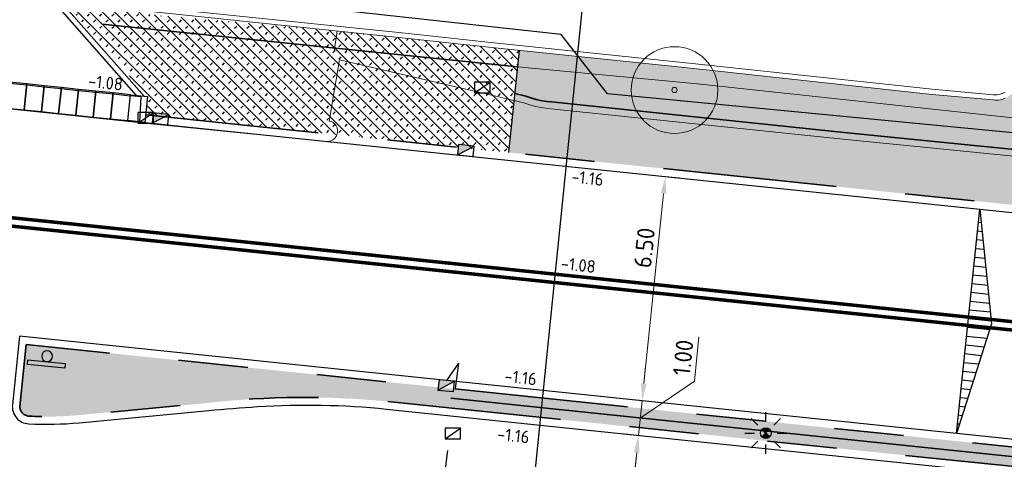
# Model space of a CAD drawing. Header units: metres. Extents: x -1 to 222837, y -2 to 853657.
# Tile 159 of 256: x 111021 to 111049, y 426808 to 426821. Entities that reach past the tile are written whole.
import ezdxf
from ezdxf.enums import TextEntityAlignment as Align

# ---------------------------------------------------------------- set-up
doc = ezdxf.new("R2010")
doc.units = ezdxf.units.M
doc.header["$XCLIPFRAME"] = 0
for name, pattern in [('1-1', [20, 10, -10]), ('RI-HWA_KOLKAANSLUITING', [4.3, 2.5, -1.8]), ('VH-OPSLUITBAND_100X200', [16, 8, -2, 4, -2]), ('VH-TROTTOIRBAND_130-150', [15, 5, -2, 2, -2, 2, -2])]:
    doc.linetypes.add(name, pattern=pattern)
for name, color, linetype in [('A-Maatvoering', 30, 'Continuous'), ('Bestaande haag', 102, 'Continuous'), ('BORD-ZWART', 7, 'Continuous'), ('GreenToColour', 30, 'Continuous'), ('N-ONTWERP', 1, 'Continuous'), ('STEDIN BOVENGRONDS', 7, 'Continuous'), ('Verkeersbord', 7, 'Continuous'), ('X-REF', 7, 'Continuous')]:
    doc.layers.add(name, color=color, linetype=linetype)
for name, color, linetype, lineweight in [('A-TXT-T25 @ 0.2', 7, 'Continuous', 25), ('B-ALG', 8, 'Continuous', 5), ('B-ALG_BEstaand asfalt', 8, 'Continuous', 5), ('B-GRN-BOOM', 74, 'Continuous', 15), ('B-GRS-WERKGRENS', 4, 'WERKGRENS', 25), ('B-GV-GR-BOOM-S', 95, 'Continuous', 13), ('B-OI-RI-GWA_KOLK-S', 30, 'Continuous', 30), ('B-WE-IE-TERREINAFSCHEIDING_KUNSTMATIG_HEKWERK-G', 22, 'IE-TERREINAFSCHEIDING-KUNSTMATIG', 13), ('Inritband', 200, 'Continuous', 25), ('N-WE-GR-BOS-A', 42, 'Continuous', 18), ('N-WE-GR-GROENVOORZIENING-G', 80, 'Continuous', 35), ('N-WE-GR-HAAG-G', 90, 'GR-HAAG1', 35), ('N-WE-IE-TERREINAFSCHEIDING_KUNSTMATIG-G', 30, 'IE-TERREINAFSCHEIDING-KUNSTMATIG', 35), ('N-WE-RI-HWA_KOLK-S', 150, 'Continuous', 25), ('N-WE-VH-KANTOPSLUITING_OB 150 250', 140, 'VH-OPSLUITBAND_100X200', 35), ('N-WE-VH-KANTOPSLUITING_RWSBAND-G', 210, 'VH-TROTTOIRBAND_130-150', 35), ('N-WE-VH-KANTOPSLUITING_VOORKANT OB 150 250', 7, 'Continuous', 25), ('N-WE-VH-KANTOPSLUITING_VOORKANT RWS-BAND', 7, 'Continuous', 25), ('N-WE-VW-MARKERING_LANGS-G', 7, 'Continuous', 35), ('N-WE-VW-MARKERING_LANGS_STREEP-G', 7, 'Continuous', 35), ('X-XX-AL-HOOGTELABEL-T25', 7, 'Continuous', 25)]:
    doc.layers.add(name, color=color, linetype=linetype, lineweight=lineweight)
doc.layers.add('N-WE-RI-HWA_KOLKAANSLUITING-G', color=7, linetype='RI-HWA_KOLKAANSLUITING', lineweight=25, true_color=0x0078f0)
doc.styles.add('NLCS-ISO', font='NLCS-ISO.ttf')
doc.styles.add('NLCS-ISO-ANNOTATIEF-T25', font='NLCS-ISO.ttf', dxfattribs={"height": 2.5})
doc.styles.add('NLCS-ISO-M1000-T25', font='NLCS-ISO.ttf')
doc.styles.add('RPS_50', font='isocp.shx', dxfattribs={"height": 5})
doc.linetypes.add('GR-HAAG1', pattern='A,6,[176,NLCS.shx,S=0.125,R=0,X=0,Y=0],-2', length=8)
doc.linetypes.add('IE-TERREINAFSCHEIDING-KUNSTMATIG', pattern='A,4,[82,NLCS.shx,S=0.75,R=90,X=0,Y=0],4,-2', length=10)
doc.linetypes.add('WERKGRENS', pattern='A,2.5,-1,[133,ltypeshp.shx,S=1,R=0,X=-1,Y=0],-1,2.5', length=7)
doc.dimstyles.new('NLCS-ANNOTATIEF-T25-PIJL', dxfattribs={"dimtxt": 2.5, "dimasz": 2.5, "dimexe": 2, "dimexo": 2, "dimgap": 0.7, "dimtad": 1, "dimzin": 0, "dimdsep": 46, "dimtxsty": 'NLCS-ISO-ANNOTATIEF-T25', "dimcen": 0, "dimdle": 2, "dimclrd": 256, "dimclre": 256, "dimclrt": 256, "dimadec": 5, "dimazin": 0, "dimtfac": 1, "dimtofl": 0, "dimtmove": 1, "dimatfit": 0, "dimfxl": 2, "dimfxlon": 1, "dimtfillclr": 254, "dimtolj": 1, "dimtzin": 0, "dimlwd": 18, "dimlwe": 18, "dimarcsym": 0})
picture_1 = doc.add_image_def('image1.ecw', size_in_pixel=(400001, 250001))
picture_2 = doc.add_image_def('image2.ecw', size_in_pixel=(120000, 80000))

# ---------------------------------------------------------------- blocks, each defined once
blk = doc.blocks.new('*U137')
blk.add_line((-1.28, -12.58), (-19.55, -191.52))
at = {"color": 4, "style": 'RPS_50'}
blk.add_attdef('NR-LINKS', text='', height=5, rotation=264.1724, dxfattribs=at).set_placement((-0.72, -7.09), align=Align.RIGHT)
blk.add_attdef('NR-RECHTS', (-20.11, -197.01), '', height=5, rotation=264.1724, dxfattribs=at)
blk = doc.blocks.new('inritband tussenstuk')
at = {"layer": 'Inritband', "flags": 128}
blk.add_lwpolyline([(0, 0.75), (0, 0), (0.5, 0), (0.5, 0.75)], close=True, dxfattribs=at)
blk.add_lwpolyline([(0, 0.72), (0.5, 0.72)], dxfattribs=at)
blk = doc.blocks.new('inritband zijkant')
at = {"layer": 'Inritband', "flags": 128}
blk.add_lwpolyline([(0, 0.75), (0, 0), (0.5, 0), (0.5, 0.75)], close=True, dxfattribs=at)
blk.add_lwpolyline([(0.144, 0), (0.18, 0.72), (0.5, 0.72)], dxfattribs=at)
blk = doc.blocks.new('SGR-BOOM_01')
at = {"layer": 'B-GRN-BOOM'}
for radius in [2.5, 0.15]:
    blk.add_circle((0, 0), radius, dxfattribs=at)
blk = doc.blocks.new('*D206')
at = {"layer": 'A-Maatvoering', "linetype": 'Continuous', "lineweight": 18, "transparency": 16777216}
for p, q in [((111038.753, 426816.624), (111039.549, 426816.542)), ((111039.1, 426816.086), (111038.531, 426810.615)), ((111038.082, 426810.159), (111038.877, 426810.076))]:
    blk.add_line(p, q, dxfattribs=at)
at = {"layer": 'A-Maatvoering', "transparency": 16777216}
for points in [[(111039.017, 426816.094), (111039.182, 426816.077), (111039.151, 426816.583)], [(111038.448, 426810.624), (111038.614, 426810.606), (111038.479, 426810.118)]]:
    blk.add_solid(points, dxfattribs=at)
at = {"layer": 'Defpoints', "color": 0, "transparency": 16777216}
for p in [(111030.232, 426817.51), (111029.561, 426811.044), (111038.479, 426810.118)]:
    blk.add_point(p, dxfattribs=at)
at = {"layer": 'A-Maatvoering', "transparency": 16777216, "insert": (111038.546, 426814.528), "char_height": 0.5, "attachment_point": 5, "rotation": 84.068, "style": 'NLCS-ISO-ANNOTATIEF-T25'}
blk.add_mtext('\\A1;6.50', dxfattribs=at)
blk = doc.blocks.new('*D207')
at = {"layer": 'A-Maatvoering', "linetype": 'Continuous', "lineweight": 18, "transparency": 16777216}
for p, q in [((111039.986, 426810.683), (111040.118, 426811.957)), ((111038.531, 426810.615), (111038.583, 426811.112)), ((111038.428, 426809.62), (111039.986, 426810.683)), ((111038.877, 426810.076), (111038.082, 426810.159)), ((111038.479, 426810.118), (111038.376, 426809.123)), ((111038.774, 426809.082), (111037.978, 426809.164)), ((111038.324, 426808.626), (111038.273, 426808.128))]:
    blk.add_line(p, q, dxfattribs=at)
at = {"layer": 'A-Maatvoering', "transparency": 16777216}
for points in [[(111038.448, 426810.624), (111038.614, 426810.606), (111038.479, 426810.118)], [(111038.242, 426808.634), (111038.407, 426808.617), (111038.376, 426809.123)]]:
    blk.add_solid(points, dxfattribs=at)
at = {"layer": 'Defpoints', "color": 0, "transparency": 16777216}
for p in [(111039.806, 426809.98), (111038.376, 426809.123), (111039.702, 426808.985)]:
    blk.add_point(p, dxfattribs=at)
at = {"layer": 'A-Maatvoering', "transparency": 16777216, "insert": (111039.664, 426811.36), "char_height": 0.5, "attachment_point": 5, "rotation": 84.068, "style": 'NLCS-ISO-ANNOTATIEF-T25'}
blk.add_mtext('\\A1;1.00', dxfattribs=at)
blk = doc.blocks.new('*D208')
at = {"layer": 'A-Maatvoering', "linetype": 'Continuous', "lineweight": 18, "transparency": 16777216}
for p, q in [((111038.774, 426809.082), (111037.978, 426809.164)), ((111038.324, 426808.626), (111038.066, 426806.139)), ((111038.412, 426805.6), (111037.617, 426805.683))]:
    blk.add_line(p, q, dxfattribs=at)
at = {"layer": 'A-Maatvoering', "transparency": 16777216}
for points in [[(111038.242, 426808.634), (111038.407, 426808.617), (111038.376, 426809.123)], [(111037.983, 426806.148), (111038.149, 426806.131), (111038.014, 426805.642)]]:
    blk.add_solid(points, dxfattribs=at)
at = {"layer": 'Defpoints', "color": 0, "transparency": 16777216}
for p in [(111039.926, 426808.962), (111038.014, 426805.642), (111039.564, 426805.481)]:
    blk.add_point(p, dxfattribs=at)
at = {"layer": 'A-Maatvoering', "transparency": 16777216, "insert": (111037.807, 426807.423), "char_height": 0.5, "attachment_point": 5, "rotation": 84.068, "style": 'NLCS-ISO-ANNOTATIEF-T25'}
blk.add_mtext('\\A1;3.50', dxfattribs=at)
blk = doc.blocks.new('B-SRI-KOLK_TROTTOIR-SO')
at = {"color": 0}
blk.add_line((-1.125, 0), (1.125, 1.5), dxfattribs=at)
blk.add_3dface([(-1.125, 0), (1.125, 0), (1.125, 1.5), (-1.125, 1.5)], dxfattribs=at)
blk = doc.blocks.new('N-SRI-KOLK_TROTTOIR-SO')
blk.add_hatch(color=256).paths.add_polyline_path([(1.125, 1.5), (-1.125, 1.5), (-1.125, 0)])
blk.add_line((-1.125, 0), (1.125, 1.5))
at = {"flags": 128}
blk.add_lwpolyline([(-1.125, 0), (1.125, 0), (1.125, 1.5), (-1.125, 1.5)], close=True, dxfattribs=at)
blk = doc.blocks.new('Lichtmast hergebruik')
h = blk.add_hatch(color=256)
h.dxf.hatch_style = 1
h.paths.add_polyline_path([(-0.58, 0.5), (0, 0), (0.5, 0.58, 0.414214)])
h = blk.add_hatch(color=256)
h.dxf.hatch_style = 1
h.paths.add_polyline_path([(0.58, -0.5), (0, 0), (-0.5, -0.58, 0.414214)])
for p, q in [((0, 1.62), (0, 3)), ((-2.12, 2.12), (-1.15, 1.15)), ((1.15, 1.15), (2.12, 2.12)), ((-3, 0), (-1.62, 0)), ((-2.12, -2.12), (-1.15, -1.15)), ((1.15, -1.15), (2.12, -2.12)), ((1.62, 0), (3, 0)), ((0, -3), (0, -1.62))]:
    blk.add_line(p, q)
at = {"flags": 128}
for points in [[(-0.58, 0.5), (0.58, -0.5)], [(-0.5, -0.58), (0.5, 0.58)]]:
    blk.add_lwpolyline(points, dxfattribs=at)
blk.add_circle((0, 0), 0.77)
at = {"style": 'NLCS-ISO'}
blk.add_attdef('TYPE', text='', height=1.8, dxfattribs=at).set_placement((0, 3), align=Align.BOTTOM_CENTER)
blk = doc.blocks.new('nieuw verkeersbord')
at = {"layer": 'BORD-ZWART'}
h = blk.add_hatch(color=256, dxfattribs=at)
edge = h.paths.add_edge_path(flags=16)
edge.add_ellipse((0, 0), major_axis=(0.111, 0.111), ratio=1, start_angle=0, end_angle=360, ccw=False)
edge = h.paths.add_edge_path()
edge.add_line((-0.315, -0.464), (0.515, 0.223))
blk.add_hatch(color=256, dxfattribs=at).paths.add_polyline_path([(0.603, 0.117), (-0.228, -0.57), (-0.315, -0.464), (0.515, 0.223)])
blk.add_lwpolyline([(0.603, 0.117), (-0.228, -0.57), (-0.315, -0.464), (0.515, 0.223)], close=True, dxfattribs=at)
at = {"layer": 'BORD-ZWART', "extrusion": (0, 0, -1)}
blk.add_ellipse((0, 0), major_axis=(0.111, 0.111), ratio=1, start_param=-1.47675163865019, end_param=4.806433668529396, dxfattribs=at)

msp = doc.modelspace()

# ---------------------------------------------------------------- hatches: boundary and pattern name
at = {"layer": 'Bestaande haag', "transparency": 33554508}
h = msp.add_hatch(dxfattribs=at)
h.set_pattern_fill('AGW-GROND_ZAVEL', color=256, scale=0.7, style=0, pattern_type=2)
h.set_pattern_definition([(0, (111132.6395, 426799.56666), (0.28, 0.14), [0.28, -0.28])])
h.paths.add_polyline_path([(111068.111, 426818.433), (111059.206, 426819.351), (111049.846, 426820.394), (111049.8039, 426820.3956), (111049.7619, 426820.3924), (111049.7206, 426820.3845), (111049.6804, 426820.3719), (111049.6419, 426820.3548), (111049.6056, 426820.3334), (111049.572, 426820.308), (111049.5445, 426820.2821), (111049.5198, 426820.2536), (111049.4982, 426820.2227), (111049.4798, 426820.1897), (111049.4649, 426820.155), (111049.4536, 426820.119), (111049.446, 426820.082), (111049.318, 426819.345), (111049.3053, 426819.2712), (111049.2839, 426819.1993), (111049.2542, 426819.1305), (111049.2166, 426819.0657), (111049.1716, 426819.0058), (111049.1198, 426818.9517), (111049.062, 426818.904), (111049.0031, 426818.8659), (111048.9404, 426818.8345), (111048.8746, 426818.8102), (111048.8065, 426818.7934), (111048.737, 426818.7841), (111048.6669, 426818.7827), (111048.597, 426818.789), (111046.84, 426818.945), (111039.97, 426819.69), (111034.94, 426820.2131), (111034.9085, 426819.9113), (111034.8631, 426819.4763), (111034.81, 426818.9752), (111035.1262, 426818.9), (111035.2484, 426818.8559), (111035.3573, 426818.8223), (111035.4672, 426818.7939), (111035.5987, 426818.7669), (111035.731, 426818.7471), (111035.8707, 426818.734), (111044.2023, 426817.864), (111052.2831, 426817.056), (111060.5354, 426816.21), (111069.7114, 426815.268), (111075.1664, 426814.708), (111080.6733, 426814.141), (111080.7925, 426814.1289), (111080.9092, 426814.1207), (111081.0259, 426814.116), (111081.1603, 426814.1148), (111081.2945, 426814.1183), (111081.4349, 426814.1268), (111083.9152, 426814.2029), (111085.9262, 426814.2777), (111086.4664, 426814.3269), (111086.919, 426814.342), (111086.925, 426814.277), (111097.735, 426815.26), (111097.9106, 426815.2688), (111090.183, 426816.106), (111084.671, 426816.7), (111077.887, 426817.391)])
at = {"layer": 'GreenToColour', "transparency": 33554559}
h = msp.add_hatch(dxfattribs=at)
h.set_pattern_fill('AGR-PLANTGATVERBETERING_02', color=256, style=0, pattern_type=2)
h.set_pattern_definition([(135, (106543.32906, 432801.75638), (-0.176776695, -0.176776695), []), (45, (106543.32906, 432801.91638), (-0.176776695, 0.176776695), [0.09, -0.16])])
edge = h.paths.add_edge_path()
edge.add_line((111034.6322, 426817.2736), (111034.8102, 426818.9751))
edge.add_line((111034.8102, 426818.9751), (111034.9397, 426820.2134))
edge.add_line((111034.9397, 426820.2134), (111029.6919, 426820.7766))
edge.add_line((111029.6919, 426820.7766), (111024.1463, 426821.2654))
edge.add_line((111024.1463, 426821.2654), (111024.5326, 426824.9462))
edge.add_arc((111023.7569, 426825.0276), 0.78, 354.00755, 444.03096)
edge.add_line((111023.838, 426825.8034), (111022.8475, 426825.9069))
edge.add_arc((111022.7664, 426825.1312), 0.78, 84.03096, 174.19339)
edge.add_line((111021.9904, 426825.2101), (111021.6807, 426822.164))
edge.add_arc((111022.4567, 426822.0851), 0.78, 174.19339, 221.35266)
edge.add_line((111021.8711, 426821.5697), (111022.3161, 426821.0642))
edge.add_line((111022.3161, 426821.0642), (111024.232, 426818.8874))
edge.add_line((111024.232, 426818.8874), (111024.1772, 426818.3599))
edge.add_line((111024.1772, 426818.3599), (111034.6322, 426817.2736))
at = {"layer": 'N-ONTWERP'}
h = msp.add_hatch(dxfattribs=at)
h.set_pattern_fill('LINE', color=256, scale=0.08, angle=174.06802)
h.set_pattern_definition([(174.06802, (111101.5967, 426909.0535), (-0.0262503, -0.2526399), [])])
h.paths.add_polyline_path([(111048.21, 426815.6416), (111048.5524, 426812.3386), (111047.5382, 426809.1764)])
at = {"layer": 'N-WE-GR-BOS-A', "transparency": 33554559}
h = msp.add_hatch(dxfattribs=at)
h.set_pattern_fill('AGR-BOSPLANTSOEN', color=102, scale=0.2, style=0, pattern_type=2)
h.set_pattern_definition([(0, (-1e-10, -9e-10), (0.2, 0.2), [0.24, -0.16]), (90, (0.12, -0.08), (-0.8, 5e-17), [0.16, -0.24]), (90, (0.32, 0.12), (-0.8, 5e-17), [0.16, -0.24]), (90, (0.52, -0.04), (-0.8, 5e-17), [0.08, -0.32]), (90, (0.72, 0.16), (-0.8, 5e-17), [0.08, -0.32])])
edge = h.paths.add_edge_path()
edge.add_line((111034.8102, 426818.9751), (111034.6322, 426817.2736))
edge.add_line((111034.6322, 426817.2736), (111088.0518, 426811.7231))
edge.add_line((111088.0518, 426811.7231), (111094.0134, 426811.2074))
edge.add_arc((111087.8225, 426788.8017), 23.2452, 67.61557, 74.55394, ccw=False)
edge.add_line((111096.6747, 426810.2954), (111097.8864, 426815.1716))
edge.add_line((111097.8864, 426815.1716), (111096.125, 426815.003))
edge.add_line((111096.125, 426815.003), (111094.867, 426814.954))
edge.add_line((111094.867, 426814.954), (111094.6542, 426814.9798))
edge.add_line((111094.6542, 426814.9798), (111086.925, 426814.277))
edge.add_line((111086.925, 426814.277), (111086.919, 426814.342))
edge.add_line((111086.919, 426814.342), (111086.4664, 426814.3269))
edge.add_line((111086.4664, 426814.3269), (111085.9262, 426814.2777))
edge.add_line((111085.9262, 426814.2777), (111083.9152, 426814.2029))
edge.add_line((111083.9152, 426814.2029), (111081.4349, 426814.1268))
edge.add_line((111081.4349, 426814.1268), (111081.2945, 426814.1183))
edge.add_line((111081.2945, 426814.1183), (111081.1603, 426814.1148))
edge.add_line((111081.1603, 426814.1148), (111081.0259, 426814.116))
edge.add_line((111081.0259, 426814.116), (111080.9092, 426814.1207))
edge.add_line((111080.9092, 426814.1207), (111080.7925, 426814.1289))
edge.add_line((111080.7925, 426814.1289), (111080.6733, 426814.141))
edge.add_line((111080.6733, 426814.141), (111075.1664, 426814.708))
edge.add_line((111075.1664, 426814.708), (111069.7114, 426815.268))
edge.add_line((111069.7114, 426815.268), (111060.5354, 426816.21))
edge.add_line((111060.5354, 426816.21), (111052.2831, 426817.056))
edge.add_line((111052.2831, 426817.056), (111044.2023, 426817.864))
edge.add_line((111044.2023, 426817.864), (111035.8707, 426818.734))
edge.add_line((111035.8707, 426818.734), (111035.731, 426818.7471))
edge.add_line((111035.731, 426818.7471), (111035.5987, 426818.7669))
edge.add_line((111035.5987, 426818.7669), (111035.4672, 426818.7939))
edge.add_line((111035.4672, 426818.7939), (111035.3573, 426818.8223))
edge.add_line((111035.3573, 426818.8223), (111035.2484, 426818.8559))
edge.add_line((111035.2484, 426818.8559), (111035.1262, 426818.9))
edge.add_line((111035.1262, 426818.9), (111034.8102, 426818.9751))
h = msp.add_hatch(dxfattribs=at)
h.set_pattern_fill('AGR-BOSPLANTSOEN', color=102, scale=0.2, style=0, pattern_type=2)
h.set_pattern_definition([(0, (-0.75, 0), (0.2, 0.2), [0.24, -0.16]), (90, (-0.63, -0.08), (-0.8, 5e-17), [0.16, -0.24]), (90, (-0.43, 0.12), (-0.8, 5e-17), [0.16, -0.24]), (90, (-0.23, -0.04), (-0.8, 5e-17), [0.08, -0.32]), (90, (-0.03, 0.16), (-0.8, 5e-17), [0.08, -0.32])])
h.paths.add_polyline_path([(111020.7353, 426811.7402), (111020.5512, 426809.9534, 0.3990899), (111020.8167, 426809.6738, 0.0364594), (111022.2407, 426809.7036), (111025.9712, 426810.0548, -0.0534087), (111031.1362, 426810.0965), (111036.0653, 426809.5843), (111082.7573, 426804.7328, -0.0312943), (111091.7261, 426803.2293, -0.0557092), (111105.5948, 426798.3238), (111106.8665, 426797.6925, -0.0911794), (111112.7213, 426793.3092), (111113.7836, 426792.1604), (111114.8651, 426793.5432, 0.0395051), (111105.7696, 426798.8614, 0.0554199), (111091.8531, 426803.7747, 0.0312943), (111082.8152, 426805.2898), (111036.1239, 426810.1413)])

# ---------------------------------------------------------------- linework, layer by layer
at = {"layer": 'B-ALG'}
for points in [[(111023.703, 426821.532), (111031.656, 426820.717), (111034.124, 426820.44), (111040.02, 426819.833), (111046.842, 426819.1), (111048.6, 426818.936), (111048.6511, 426818.933), (111048.7023, 426818.9348), (111048.7531, 426818.9415), (111048.803, 426818.953), (111048.8515, 426818.9692), (111048.8984, 426818.9899), (111048.943, 426819.015)], [(111023.685, 426821.404), (111031.651, 426820.572), (111034.146, 426820.296), (111039.97, 426819.69), (111046.84, 426818.945), (111048.597, 426818.789), (111048.6669, 426818.7827), (111048.737, 426818.7841), (111048.8065, 426818.7934), (111048.8746, 426818.8102), (111048.9404, 426818.8345)]]:
    msp.add_lwpolyline(points, dxfattribs=at)
at = {"layer": 'B-ALG_BEstaand asfalt', "flags": 128}
for points in [[(111029.6023, 426820.1858), (111029.6919, 426820.7766)], [(111012.011, 426819.392), (111022.953, 426818.239), (111024.409, 426818.091), (111029.382, 426817.591), (111029.4473, 426817.5928), (111029.5106, 426817.6087), (111029.5689, 426817.6381), (111029.6195, 426817.6793), (111029.6599, 426817.7306), (111029.6882, 426817.7894), (111029.703, 426817.853), (111029.7037, 426817.9176), (111029.6906, 426817.9809), (111029.6641, 426818.0398), (111029.6256, 426818.0917), (111029.5768, 426818.1341), (111029.5201, 426818.165), (111029.4651, 426818.1809), (111029.764, 426819.943), (111034.102, 426818.938), (111035.069, 426818.708), (111035.1849, 426818.6662), (111035.3027, 426818.6299), (111035.422, 426818.599), (111035.5638, 426818.5699), (111035.7069, 426818.5485), (111035.851, 426818.535), (111044.182, 426817.665), (111052.263, 426816.857)]]:
    msp.add_lwpolyline(points, dxfattribs=at)
at = {"layer": 'B-GRS-WERKGRENS', "flags": 128}
msp.add_lwpolyline([(110696.0424, 426984.6552), (110683.8611, 426993.0575), (110681.5434, 426989.648), (110647.8047, 426943.6556), (110640.0829, 426933.4366), (110631.1128, 426920.9005, 0.1052077), (110625.3199, 426903.2705), (110623.1195, 426903.1135), (110622.8302, 426899.1404), (110622.8257, 426889.069), (110624.314, 426881.9131), (110619.9478, 426879.8593), (110610.3848, 426873.2075), (110605.3942, 426863.2003), (110609.4478, 426861.4866), (110615.1856, 426858.5041), (110624.3283, 426850.7908), (110624.9802, 426851.6022), (110633.8741, 426844.4563), (110643.0504, 426836.1435), (110655.3674, 426823.3669), (110656.8702, 426821.845), (110655.5569, 426820.1319), (110651.9971, 426815.8251), (110661.0857, 426808.031), (110673.7143, 426797.8916), (110678.9933, 426800.935), (110682.0087, 426797.6368), (110681.3441, 426795.8887), (110682.3406, 426793.9995), (110688.6092, 426792.8127), (110694.4162, 426788.3905), (110707.3498, 426779.7534), (110715.9972, 426773.9651), (110732.7151, 426767.339), (110745.7247, 426763.2028), (110771.1914, 426758.373, 0.0609615), (110771.6742, 426758.3185), (110776.6174, 426758.3652, 0.2032449), (110778.0492, 426758.9882), (110779.3918, 426760.4028), (110780.9873, 426760.4434), (110817.1705, 426756.6066), (110816.6589, 426751.3461), (110815.9469, 426746.519), (110856.8361, 426742.5539), (110868.464, 426743.0015), (110903.6966, 426739.1644), (110904.3848, 426743.7349), (110908.755, 426743.0671), (110933.5332, 426740.8075), (110948.0408, 426738.8473), (110947.4256, 426740.8728), (110946.1413, 426744.2355), (110945.7955, 426745.6803), (110945.6322, 426748.1471), (110946.284, 426749.2657), (110950.55, 426751.1074), (110955.1425, 426754.8833), (110957.03, 426770.6443, -0.1858071), (110962.3439, 426783.753), (110989.6664, 426800.1273), (111094.2752, 426788.8928), (111096.9393, 426786.2536), (111113.387, 426770.3931), (111118.0944, 426765.9923), (111122.4936, 426760.6996), (111125.9314, 426762.8446), (111132.5526, 426748.3003), (111130.756, 426746.1019), (111135.8274, 426730.5828), (111138.6736, 426726.3465), (111145.5036, 426725.3036), (111154.9471, 426706.8249), (111165.7603, 426690.152), (111168.851, 426684.8194, -0.4623624), (111168.5963, 426684.1014), (111167.0071, 426683.4965, 0.420484), (111166.7216, 426682.8413), (111168.1987, 426679.1971, 0.4081062), (111168.8402, 426678.9177), (111171.0563, 426679.7624, -0.3865109), (111171.6824, 426679.5171), (111181.5181, 426659.6501, -0.0508334), (111182.4436, 426652.4704), (111182.0314, 426643.923, 0.1424738), (111183.8712, 426635.0932), (111183.4465, 426634.9245, 0.4355486), (111183.181, 426634.2421), (111186.4656, 426627.4501, 0.391009), (111187.0968, 426627.2017), (111187.7695, 426627.4631, -0.6217047), (111188.6778, 426626.8695), (111191.3536, 426623.2086), (111193.4941, 426621.7053, 0.0312453), (111201.9852, 426616.7325), (111203.0999, 426614.7511), (111204.682, 426609.1244), (111214.9386, 426601.3343), (111217.1204, 426598.7395), (111225.8995, 426589.0359), (111234.1322, 426582.7269), (111239.4891, 426579.6722), (111245.6835, 426577.3486), (111253.4749, 426571.9169), (111263.6, 426564.0526), (111282.5854, 426548.9024), (111301.6692, 426532.7467, 0.3053725), (111302.2245, 426532.6856), (111306.0353, 426534.6841, -0.2980823), (111306.5802, 426534.6315), (111324.4609, 426520.2968), (111328.5947, 426517.3176), (111334.5617, 426512.1897), (111347.6676, 426496.9046), (111348.8032, 426495.5161), (111350.8304, 426490.6816), (111350.3674, 426489.5288), (111350.1567, 426488.113), (111358.3017, 426484.7489), (111354.8474, 426480.6644), (111368.3123, 426468.1831), (111377.3553, 426476.996, 0.1363374), (111383.9435, 426482.7516), (111385.2075, 426486.335, 0.1290898), (111392.5323, 426491.085), (111402.9598, 426500.6813), (111414.8163, 426512.1936), (111417.8476, 426515.9853), (111419.2589, 426514.9338), (111421.3759, 426518.0123), (111420.2224, 426518.9196), (111422.81, 426522.1924), (111426.863, 426530.0682, 0.0350706), (111434.8335, 426544.8206), (111439.2413, 426554.0134, -0.0523081), (111448.8827, 426568.1194, -0.040521), (111456.7487, 426576.4924, -0.0466952), (111473.4248, 426590.6198), (111485.5951, 426597.7662, -0.0126767), (111492.9285, 426600.958), (111508.0649, 426606.5204, 0.4105065), (111508.3639, 426607.1562), (111505.5678, 426615.0734, 0.4168207), (111504.9257, 426615.3769, 0.0905865), (111453.5553, 426585.3427, 0.0753554), (111438.7111, 426569.8858), (111431.5958, 426575.2906), (111449.9864, 426597.6332, -0.0167918), (111466.0879, 426610.5482, -0.0557367), (111491.1449, 426625.909), (111496.7623, 426628.282), (111500.0134, 426627.408), (111496.8382, 426635.2441, 0.4365131), (111496.1526, 426635.5043), (111483.8851, 426629.4186), (111469.1011, 426620.6492), (111459.7603, 426613.6987), (111449.6345, 426605.6254), (111441.1156, 426596.9369), (111429.1984, 426582.1603), (111431.0516, 426580.4575), (111406.3855, 426549.5491), (111397.0353, 426537.6586), (111395.2825, 426538.9636), (111392.9955, 426535.9501), (111394.7182, 426534.652), (111385.0563, 426522.0908), (111383.9989, 426523.6376), (111382.3412, 426528.1461), (111377.4375, 426522.2271), (111374.2352, 426518.6692), (111371.5931, 426517.349), (111368.7588, 426516.8835, -0.1652702), (111368.4414, 426516.9363), (111351.2649, 426526.1508), (111324.3951, 426546.666, -0.3657024), (111324.2558, 426547.2959), (111327.3573, 426553.7283), (111318.6307, 426557.5297), (111316.993, 426553.8053, -0.292044), (111316.5453, 426553.5067), (111315.0912, 426553.4777, -0.1776704), (111314.7655, 426553.5899), (111310.1408, 426557.3558), (111311.2887, 426558.5858), (111304.2587, 426562.7405), (111301.5045, 426560.4492), (111295.9509, 426564.4743), (111281.0543, 426575.6912), (111258.9288, 426592.957), (111249.3591, 426601.8548, -0.343865), (111248.8513, 426603.8594), (111251.0811, 426609.1697), (111244.5637, 426612.1342), (111243.3013, 426609.3809, -0.38751), (111240.247, 426608.7097), (111235.9586, 426611.3734), (111222.8523, 426621.7349, -0.1019607), (111210.3565, 426637.5663), (111200.0165, 426658.1073), (111201.4139, 426658.6408), (111199.3001, 426663.2598), (111197.9906, 426662.7333), (111191.4076, 426676.6319), (111174.4849, 426716.3816), (111175.4097, 426716.7231), (111171.0205, 426729.4174), (111175.0412, 426731.185), (111170.1325, 426742.3426), (111166.2238, 426740.4392, -0.410464), (111165.5682, 426740.6918), (111138.6135, 426800.3934), (111133.3697, 426808.996), (111125.2446, 426812.7715), (111122.0804, 426814.7113), (111120.4075, 426811.7274), (111112.4651, 426815.0539), (111113.977, 426818.0228), (111102.5934, 426823.5257), (111102.2145, 426825.6444), (111101.5386, 426826.104), (111098.4509, 426820.0386), (111098.1228, 426816.7559, -0.4783147), (111097.1304, 426815.9869), (111079.7528, 426814.8965), (111037.4827, 426818.9619), (111036.1483, 426820.676), (111025.3219, 426821.8651, -0.5882687), (111024.7204, 426822.5699), (111025.1154, 426826.7463), (111011.1397, 426828.3732), (111010.5098, 426823.377), (110975.0569, 426827.1641, -0.4227405), (110973.7842, 426826.145), (110972.2564, 426826.4378), (110959.5596, 426833.3734), (110958.1603, 426830.409), (110957.3954, 426829.099), (110954.2397, 426830.6759, 0.4177603), (110954.0263, 426831.7812), (110953.0451, 426832.2923), (110947.7288, 426821.8867, 0.3948319), (110948.0794, 426820.5624), (110946.5009, 426817.2404, 0.3462481), (110946.8876, 426815.8708), (110948.0794, 426815.2823), (110932.6313, 426785.3128), (110928.0532, 426787.6811), (110926.0816, 426783.9946), (110917.98, 426788.1352), (110915.9109, 426784.42), (110924.7467, 426780.0296), (110923.0733, 426776.8554, -0.3567778), (110920.2972, 426775.4672), (110916.1875, 426776.0072), (110915.9141, 426771.5714), (110913.7365, 426768.8555), (110905.8767, 426769.8295), (110900.4014, 426769.4949), (110863.1263, 426773.5086), (110863.2476, 426775.3474), (110848.047, 426776.8987), (110848.3121, 426779.5808), (110834.4844, 426781.2506), (110832.1514, 426778.2107), (110815.8574, 426780.0038), (110815.8584, 426779.1503), (110801.2397, 426780.3392), (110782.6093, 426782.222), (110759.4143, 426784.7077), (110754.5988, 426785.9779), (110742.745, 426787.1149, -0.0827147), (110722.469, 426795.3305), (110715.9744, 426799.6762), (110697.6211, 426814.5447), (110698.7305, 426815.8539), (110693.1992, 426820.2996), (110694.4011, 426821.1956), (110690.4312, 426824.4068), (110689.2759, 426823.1938), (110680.9801, 426829.6825), (110667.8024, 426840.4947), (110648.298, 426856.8491), (110644.9707, 426860.4465), (110640.9767, 426865.7977, -0.1510224), (110633.0251, 426899.4367), (110633.3008, 426902.589), (110632.0835, 426902.7381, -0.0338708), (110634.6762, 426913.6872, -0.0642324), (110643.7421, 426928.4733), (110681.0035, 426978.4881), (110692.6868, 426980.9045)], format="xyb", close=True, dxfattribs=at)
at = {"layer": 'B-WE-IE-TERREINAFSCHEIDING_KUNSTMATIG_HEKWERK-G', "flags": 128}
msp.add_lwpolyline([(111034.8902, 426819.7395), (111040.073, 426819.249), (111044.628, 426818.761), (111049.35, 426818.256), (111049.3893, 426818.2658), (111049.4269, 426818.2809), (111049.462, 426818.301), (111049.5045, 426818.3355), (111049.54, 426818.3773), (111049.567, 426818.425), (111049.645, 426819.493), (111049.6439, 426819.5496), (111049.6551, 426819.6052), (111049.6779, 426819.657), (111049.7114, 426819.7026), (111049.754, 426819.74), (111049.7858, 426819.7591), (111049.8201, 426819.7735), (111049.856, 426819.7829), (111049.8929, 426819.7871), (111049.93, 426819.786), (111070.793, 426817.67), (111090.017, 426815.543)], dxfattribs=at)
at = {"layer": 'GreenToColour', "transparency": 33554585, "flags": 128}
msp.add_lwpolyline([(111034.9397, 426820.2134), (111034.6322, 426817.2736)], dxfattribs=at)
at = {"layer": 'N-ONTWERP', "flags": 128}
for points in [[(111047.5382, 426809.1764), (111048.21, 426815.6416)], [(111048.21, 426815.6416), (111048.5524, 426812.3386), (111047.5382, 426809.1764)]]:
    msp.add_lwpolyline(points, dxfattribs=at)
at = {"layer": 'N-WE-GR-GROENVOORZIENING-G', "flags": 128}
msp.add_lwpolyline([(111034.81, 426818.9752), (111035.1262, 426818.9), (111035.2484, 426818.8559), (111035.3573, 426818.8223), (111035.4672, 426818.7939), (111035.5987, 426818.7669), (111035.731, 426818.7471), (111035.8707, 426818.734), (111044.2023, 426817.864), (111052.2831, 426817.056)], dxfattribs=at)
at = {"layer": 'N-WE-GR-HAAG-G', "flags": 128}
msp.add_lwpolyline([(111105.0268, 426798.9054, 0.0528257), (111091.7896, 426803.502, 0.0312943), (111082.7862, 426805.0113), (111036.095, 426809.8628), (111032.9647, 426810.188)], format="xyb", dxfattribs=at)
at = {"layer": 'N-WE-IE-TERREINAFSCHEIDING_KUNSTMATIG-G', "flags": 128}
msp.add_lwpolyline([(111034.8902, 426819.7395), (111022.9232, 426820.9702)], dxfattribs=at)
at = {"layer": 'N-WE-RI-HWA_KOLKAANSLUITING-G', "flags": 128}
for points in [[(111032.5677, 426806.2075), (111033.199, 426811.2044)], [(111032.8518, 426810.7024), (111033.199, 426811.2044)]]:
    msp.add_lwpolyline(points, dxfattribs=at)
at = {"layer": 'N-WE-VH-KANTOPSLUITING_OB 150 250', "flags": 128}
msp.add_lwpolyline([(111024.1297, 426818.8977), (111021.8186, 426821.5235, -0.2087254), (111021.611, 426822.1711), (111021.7968, 426823.9975)], format="xyb", dxfattribs=at)
at = {"layer": 'N-WE-VH-KANTOPSLUITING_RWSBAND-G', "flags": 128}
msp.add_lwpolyline([(111024.1772, 426818.3599), (111027.2948, 426818.036), (111088.0518, 426811.7231, -0.111454), (111118.1834, 426801.5527)], format="xyb", dxfattribs=at)
msp.add_lwpolyline([(111082.8152, 426805.2898), (111036.1239, 426810.1413), (111020.7353, 426811.7402), (111020.5512, 426809.9534, 0.3990899), (111020.8167, 426809.6738, 0.0364594), (111022.2407, 426809.7036), (111025.9712, 426810.0548, -0.0534087), (111031.1362, 426810.0965), (111036.0653, 426809.5843), (111082.7573, 426804.7328, -0.0312943), (111091.7261, 426803.2293, -0.0557132), (111105.5957, 426798.3234), (111106.8665, 426797.6925, -0.0911794), (111112.7213, 426793.3092), (111113.5442, 426792.4193, 0.4621214), (111114.0008, 426792.4381), (111114.8651, 426793.5432, 0.0395051), (111105.7696, 426798.8614, 0.0554199), (111091.8531, 426803.7747, 0.0312943)], format="xyb", close=True, dxfattribs=at)
at = {"layer": 'N-WE-VH-KANTOPSLUITING_VOORKANT OB 150 250', "flags": 128}
msp.add_lwpolyline([(111023.9097, 426818.9206), (111021.706, 426821.4244, -0.2087254), (111021.4618, 426822.1862), (111021.651, 426824.0264)], format="xyb", dxfattribs=at)
at = {"layer": 'N-WE-VH-KANTOPSLUITING_VOORKANT RWS-BAND', "flags": 128}
msp.add_lwpolyline([(110847.5055, 426772.6313), (110900.5174, 426767.0487, 0.3169914), (110940.7621, 426789.5083, -0.3166094), (110997.0273, 426820.9597), (111007.4046, 426819.8815), (111027.4729, 426817.7963), (111088.029, 426811.5043, -0.1033162), (111116.0716, 426802.539, -0.0084798), (111118.167, 426801.3049, -0.0291658), (111124.3225, 426797.1573, -0.1114675), (111143.6689, 426772.0344), (111148.6442, 426761.3052), (111155.0361, 426750.4923), (111159.5907, 426740.6704), (111167.1636, 426724.3397), (111170.9843, 426716.1004), (111194.9636, 426664.3897), (111198.9736, 426655.7422), (111206.8489, 426638.7594, 0.0606981), (111213.6256, 426627.8404, 0.0298473), (111217.9876, 426622.4097, 0.0606981), (111227.1879, 426613.4374), (111238.6806, 426604.6715)], format="xyb", dxfattribs=at)
msp.add_lwpolyline([(111025.9918, 426809.8358, -0.0070408), (111027.3955, 426809.948, -0.0423334), (111031.1135, 426809.8777), (111036.3807, 426809.3304), (111082.7346, 426804.514, -0.0312943), (111091.6763, 426803.015, -0.0557053), (111105.4979, 426798.1263), (111106.7379, 426797.5111, -0.0873621), (111112.3269, 426793.4035), (111113.417, 426792.2629, 0.4571471), (111114.1723, 426792.3003), (111115.1815, 426793.5906, 0.0403744), (111105.8653, 426799.0594, 0.0554199), (111091.9029, 426803.989, 0.0312943), (111082.8379, 426805.5087), (111035.1623, 426810.4624), (111020.5393, 426811.9818), (111020.3339, 426810.0051, 0.4294155), (111020.8052, 426809.4541, 0.0364594), (111022.2614, 426809.4846)], format="xyb", close=True, dxfattribs=at)
at = {"layer": 'N-WE-VW-MARKERING_LANGS-G', "linetype": '1-1', "ltscale": 0.5, "const_width": 0.1, "flags": 128}
for points in [[(111026.5102, 426814.7495), (111023.8991, 426815.0208), (111020.6566, 426815.3577), (111008.0448, 426816.6651)], [(111008.0178, 426816.4296), (111020.6318, 426815.119), (111023.8743, 426814.7821), (111026.503, 426814.5089)]]:
    msp.add_lwpolyline(points, dxfattribs=at)
at = {"layer": 'N-WE-VW-MARKERING_LANGS_STREEP-G', "const_width": 0.1, "flags": 128}
for points in [[(111081.3041, 426809.0562), (111077.5731, 426809.4439), (111069.1407, 426810.32), (111061.7274, 426811.0903), (111026.5102, 426814.7495)], [(111026.503, 426814.5089), (111061.7026, 426810.8516), (111069.1159, 426810.0813), (111077.5483, 426809.2051), (111081.2793, 426808.8175)]]:
    msp.add_lwpolyline(points, dxfattribs=at)

# ---------------------------------------------------------------- block references
at = {"layer": 'A-TXT-T25 @ 0.2', "xscale": 0.2, "yscale": 0.2, "zscale": 0.2}
msp.add_blockref('*U137', (111037.3425, 426827.1976), dxfattribs=at)
at = {"layer": 'B-GV-GR-BOOM-S', "xscale": 0.5, "yscale": 0.5, "zscale": 0.5}
msp.add_blockref('SGR-BOOM_01', (111039.414, 426819.073, -0.981), dxfattribs=at)
at = {"layer": 'B-OI-RI-GWA_KOLK-S', "xscale": 0.1999999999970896, "yscale": 0.1999999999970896, "zscale": 0.1999999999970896}
for p in [(111033.876, 426818.996, -1.328), (111033.876, 426818.996, -1.328), (111024.178, 426818.123, -1.317), (111024.178, 426818.123, -1.317), (111033.026, 426809.025, -1.279), (111033.026, 426809.025, -1.279)]:
    msp.add_blockref('B-SRI-KOLK_TROTTOIR-SO', p, dxfattribs=at)
at = {"layer": 'Inritband', "rotation": 354.0680217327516}
for p in [(111020.1759, 426818.5545), (111020.6732, 426818.5028), (111021.1706, 426818.4512), (111021.6679, 426818.3995), (111022.1652, 426818.3478), (111022.6625, 426818.2961), (111023.1598, 426818.2445)]:
    msp.add_blockref('inritband tussenstuk', p, dxfattribs=at)
at = {"layer": 'Inritband', "xscale": -1, "rotation": 354.0680217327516}
msp.add_blockref('inritband zijkant', (111024.1545, 426818.1411), dxfattribs=at)
at = {"layer": 'N-WE-RI-HWA_KOLK-S', "xscale": 0.2, "yscale": 0.2, "zscale": 0.2, "rotation": 354.0680217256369}
for p in [(111024.586, 426818.0963), (111033.3855, 426817.182), (111032.8208, 426810.404)]:
    msp.add_blockref('N-SRI-KOLK_TROTTOIR-SO', p, dxfattribs=at)
at = {"layer": 'STEDIN BOVENGRONDS', "color": 1, "xscale": 0.2, "yscale": 0.2, "zscale": 0.2}
msp.add_blockref('Lichtmast hergebruik', (111042.0441, 426809.1858), dxfattribs=at)
at = {"layer": 'Verkeersbord', "rotation": 314.759677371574}
msp.add_blockref('nieuw verkeersbord', (111021.3358, 426811.4029), dxfattribs=at)

# ---------------------------------------------------------------- texts
at = {"layer": 'X-XX-AL-HOOGTELABEL-T25', "char_height": 0.36, "attachment_point": 1, "rotation": 353.76163, "style": 'NLCS-ISO-M1000-T25'}
for s, insert in [('\\pt0.72;-1.08', (111022.5411, 426819.5209)), ('\\pt0.72;-1.16', (111036.4644, 426816.7655)), ('\\pt0.72;-1.08', (111036.1649, 426814.2637)), ('\\pt0.72;-1.16', (111034.54, 426811.0158)), ('\\pt0.72;-1.16', (111034.3305, 426809.3444))]:
    msp.add_mtext_dynamic_manual_height_columns(s, width=2.935624, gutter_width=2.5, heights=[0], dxfattribs=dict(at, insert=insert))

# ---------------------------------------------------------------- dimensions: what is measured, and where the dimension line sits
at = {"layer": 'A-Maatvoering'}
for base, p1, p2, picture, middle in [((111038.4795, 426810.1177, -0.44), (111030.2325, 426817.5096, -0.44), (111029.5607, 426811.0444, -0.44), '*D206', (111038.9335, 426814.4873, -0.44)), ((111038.3761, 426809.123, -0.44), (111039.8058, 426809.9799, -0.44), (111039.7024, 426808.9852, -0.44), '*D207', (111040.0005, 426810.8227, -0.44))]:
    dim = msp.add_linear_dim(base=base, p1=p1, p2=p2, angle=264.06802, dimstyle='NLCS-ANNOTATIEF-T25-PIJL', dxfattribs=at)
    dim.commit()
    dim.dimension.update_dxf_attribs({"geometry": picture, "text_midpoint": middle, "dimtype": 161})
dim = msp.add_aligned_dim(p1=(111039.9262, 426808.962, -0.44), p2=(111039.5645, 426805.4807, -0.44), distance=-1.5584, dimstyle='NLCS-ANNOTATIEF-T25-PIJL', dxfattribs=at)
dim.commit()
dim.dimension.update_dxf_attribs({"geometry": '*D208', "text_midpoint": (111037.8073, 426807.4227, -0.44)})

# ---------------------------------------------------------------- pictures from other files: only their frames are drawn
at = {"layer": 'X-REF'}
image = msp.add_image(picture_1, insert=(100000.0001, 424999.9001), size_in_units=(40000, 25000.0375), dxfattribs=at)
image.set_boundary_path([(93497.8255, 208977.5368), (156894.5073, 250000.5)])
image = msp.add_image(picture_2, insert=(109499.5231, 424999.9595), size_in_units=(6001.8618, 4001.2412), dxfattribs=at)
image.dxf.flags = 7

doc.saveas('drawing.dxf')
